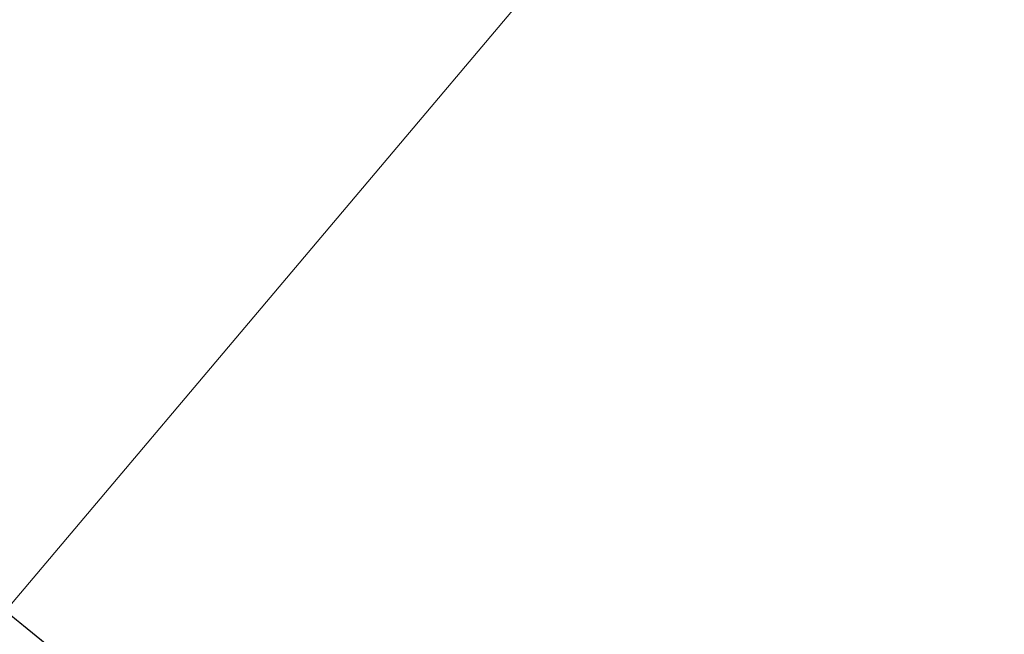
# Model space of a CAD drawing. Header units: metres. Extents: x 92810 to 93633, y 464687 to 465459.
# Tile 39 of 256: x 93150.14 to 93155.43, y 464750.91 to 464754.21. Entities that reach past the tile are written whole.
import ezdxf
from ezdxf.lldxf.tags import DXFTag

# ---------------------------------------------------------------- set-up
doc = ezdxf.new("R2010")
doc.units = ezdxf.units.M
for name, color, linetype, lineweight, transparency in [('B-OI-KL-DATA_LIANDER-G', 90, 'SI_B_DATA_LIANDER', 18, 0.4), ('B-OI-KL-DATA_PRORAIL-G', 90, 'SI_B_DATA_PRORAIL', 18, 0.4), ('B-WE-KL-DATA-G', 90, 'KL-DATA-N', 18, 0.4)]:
    doc.layers.add(name, color=color, linetype=linetype, lineweight=lineweight, transparency=transparency)
doc.styles.get("Standard").update_dxf_attribs({"font": 'isocp.shx'})
tags = doc.linetypes.add('KL-DATA-N', pattern='A,4,-1,[101,NLCS.SHX,S=0.5,R=0,X=0,Y=0],-1,4,-1,["D",Standard,S=1,R=0,X=-0.25,Y=-0.5],-1.5', length=12.5).pattern_tags.tags
tags[18] = DXFTag(74, 10)
doc.linetypes.add('SI_B_DATA_LIANDER', pattern='A,5,-2,["LI-DATA",Standard,S=1.5,R=0,X=-0.51,Y=-0.75],-11', length=18)
doc.linetypes.add('SI_B_DATA_PRORAIL', pattern='A,5,-2,["PRO-DATA",Standard,S=1.5,R=0,X=-0.51,Y=-0.75],-13', length=20)

msp = doc.modelspace()

# ---------------------------------------------------------------- linework, layer by layer
at = {"layer": 'B-OI-KL-DATA_LIANDER-G', "flags": 128}
msp.add_lwpolyline([(93133.1071, 464763.8929), (93133.6071, 464763.8929), (93133.75, 464763.8214), (93134.8929, 464763.3929), (93192.5357, 464716.4643), (93192.6786, 464716.4643), (93197.9643, 464720.6786), (93198.3929, 464720.6071)], dxfattribs=at)
at = {"layer": 'B-OI-KL-DATA_PRORAIL-G', "flags": 128}
msp.add_lwpolyline([(93167.8929, 464772.25), (93167.6786, 464772.25), (93157.4643, 464759.75), (93156.3929, 464758.5357), (93120.4643, 464715.9643), (93119.25, 464714.6071), (93106.8929, 464700.0357), (93106.8929, 464699.8929)], dxfattribs=at)
at = {"layer": 'B-WE-KL-DATA-G'}
msp.add_lwpolyline([(93134.8, 464763.5), (93192.5, 464716.4)], dxfattribs=at)

doc.saveas('drawing.dxf')
